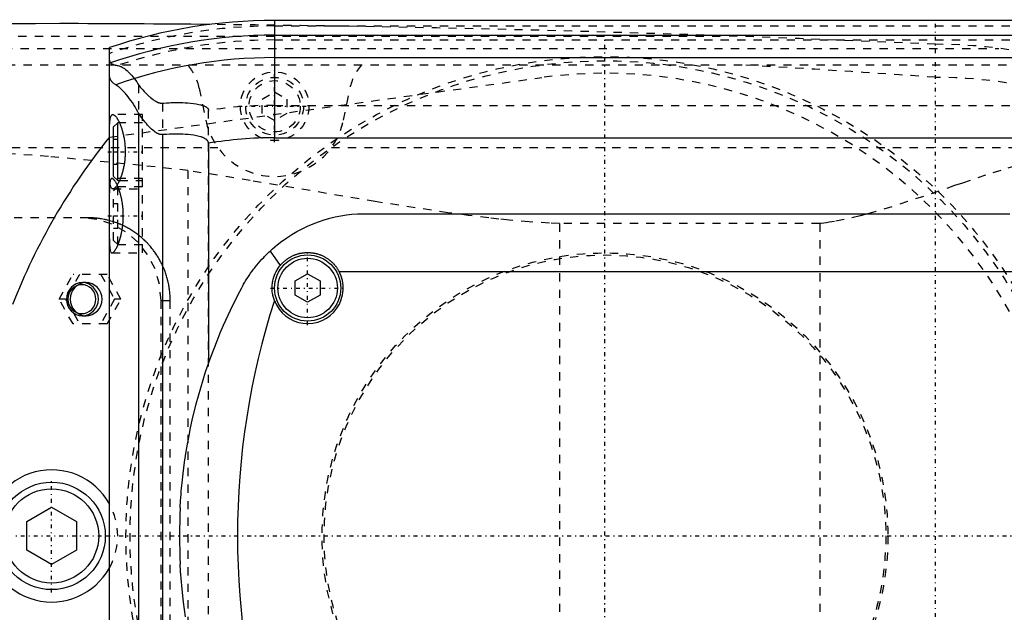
# Model space of a CAD drawing. Extents: x -602 to 174, y -90 to 90.
# Tile 9 of 14: x -371 to -252, y -9 to 62. Entities that reach past the tile are written whole.
import ezdxf

# ---------------------------------------------------------------- set-up
doc = ezdxf.new("R2010")
doc.units = 0
doc.linetypes.add('CENTER', pattern=[1.5, 0.45, -0.5, 0.05, -0.5])
doc.linetypes.add('DASHED', pattern=[2, 1, -1])
for name, color, linetype in [('AM_0', 7, 'CONTINUOUS'), ('AM_3', 7, 'DASHED'), ('AM_7', 7, 'CENTER')]:
    doc.layers.add(name, color=color, linetype=linetype)

msp = doc.modelspace()

# ---------------------------------------------------------------- linework, layer by layer
at = {"layer": 'AM_0', "color": 7, "linetype": 'CONTINUOUS'}
for p, q in [((50, 62.39), (-340, 62.39)), ((-340, 62.39), (-340, 48.19)), ((-340, 60.6), (50, 60.6)), ((-360, -59.1), (-360, 59.1)), ((-340, 57.89), (50, 57.89)), ((-356.48, 51.17), (-356.48, -51.17)), ((-359, 50), (-359.5, 49.5)), ((-359.5, 43.5), (-359.5, 49.5)), ((-358.79, 50), (-359, 50)), ((-359, 43), (-359, 50)), ((-360.01, 48.25), (-360, 48.25)), ((-353.58, 48.57), (-353.58, -48.57)), ((-340, 48.19), (50, 48.19)), ((-348, 47.52), (-348, 20.89)), ((-359.5, 43.5), (-359, 43)), ((-359, 43), (-358.79, 43)), ((-329, 39), (-251, 39)), ((-340.54, 34.48), (-339.33, 32.73)), ((-337.5, 30.87), (-336, 31.73)), ((-336, 31.73), (-334.5, 30.87)), ((-332.19, 32), (-247.81, 32)), ((-337.5, 29.13), (-337.5, 30.87)), ((-334.5, 30.87), (-334.5, 29.13)), ((-336, 28.27), (-337.5, 29.13)), ((-334.5, 29.13), (-336, 28.27)), ((-370, 1.73), (-367, 3.46)), ((-367, 3.46), (-364, 1.73)), ((-370, -1.73), (-370, 1.73)), ((-364, 1.73), (-364, -1.73)), ((-367, -3.46), (-370, -1.73)), ((-364, -1.73), (-367, -3.46))]:
    msp.add_line(p, q, dxfattribs=at)
for points in [[(-359.24, 54.6, 0), (-359.28, 54.63, 0), (-359.37, 54.68, 0), (-359.44, 54.73, 0), (-359.48, 54.76, 0), (-359.51, 54.79, 0), (-359.58, 54.85, 0), (-359.64, 54.91, 0), (-359.7, 54.97, 0), (-359.75, 55.03, 0), (-359.79, 55.1, 0), (-359.82, 55.13, 0), (-359.84, 55.16, 0), (-359.87, 55.23, 0), (-359.9, 55.3, 0), (-359.93, 55.37, 0), (-359.95, 55.44, 0), (-359.97, 55.51, 0), (-359.98, 55.55, 0), (-359.99, 55.58, 0), (-359.99, 55.66, 0), (-360, 55.74, 0), (-360, 55.78, 0)], [(-356.48, 51.17, 0), (-356.55, 51.33, 0), (-356.72, 51.62, 0), (-356.88, 51.91, 0), (-356.97, 52.04, 0), (-357.05, 52.18, 0), (-357.22, 52.44, 0), (-357.39, 52.68, 0), (-357.56, 52.91, 0), (-357.72, 53.13, 0), (-357.89, 53.34, 0), (-357.97, 53.44, 0), (-358.05, 53.53, 0), (-358.21, 53.71, 0), (-358.37, 53.87, 0), (-358.52, 54.02, 0), (-358.66, 54.16, 0), (-358.8, 54.28, 0), (-358.87, 54.34, 0), (-358.94, 54.39, 0), (-359.06, 54.49, 0), (-359.18, 54.57, 0), (-359.24, 54.6, 0)], [(-360, 48.5, 0), (-360, 48.62, 0), (-360, 48.87, 0), (-360, 49.1, 0), (-360, 49.22, 0), (-359.99, 49.33, 0), (-359.99, 49.53, 0), (-359.98, 49.73, 0), (-359.97, 49.91, 0), (-359.96, 50.08, 0), (-359.94, 50.25, 0), (-359.93, 50.32, 0), (-359.92, 50.4, 0), (-359.9, 50.53, 0), (-359.87, 50.65, 0), (-359.84, 50.75, 0), (-359.8, 50.83, 0), (-359.76, 50.9, 0), (-359.74, 50.93, 0), (-359.72, 50.95, 0), (-359.67, 50.98, 0), (-359.62, 51, 0), (-359.59, 51, 0)], [(-359.59, 51, 0), (-359.58, 51, 0), (-359.55, 51, 0), (-359.52, 50.99, 0), (-359.51, 50.98, 0), (-359.49, 50.98, 0), (-359.46, 50.96, 0), (-359.43, 50.94, 0), (-359.4, 50.92, 0), (-359.37, 50.9, 0), (-359.33, 50.87, 0), (-359.32, 50.85, 0), (-359.3, 50.83, 0), (-359.26, 50.8, 0), (-359.23, 50.75, 0), (-359.19, 50.71, 0), (-359.16, 50.66, 0), (-359.12, 50.61, 0), (-359.1, 50.58, 0), (-359.08, 50.55, 0), (-359.05, 50.49, 0), (-359.01, 50.43, 0), (-358.99, 50.4, 0), (-358.97, 50.37, 0), (-358.93, 50.3, 0), (-358.9, 50.23, 0), (-358.88, 50.19, 0), (-358.86, 50.15, 0), (-358.82, 50.08, 0), (-358.78, 50, 0), (-358.75, 49.91, 0), (-358.71, 49.83, 0), (-358.68, 49.74, 0), (-358.66, 49.7, 0), (-358.64, 49.66, 0), (-358.61, 49.57, 0), (-358.58, 49.47, 0), (-358.54, 49.38, 0), (-358.51, 49.27, 0), (-358.48, 49.17, 0), (-358.46, 49.12, 0), (-358.45, 49.07, 0), (-358.42, 48.96, 0), (-358.39, 48.84, 0), (-358.36, 48.73, 0), (-358.33, 48.61, 0), (-358.3, 48.49, 0), (-358.29, 48.43, 0), (-358.28, 48.37, 0), (-358.25, 48.25, 0), (-358.23, 48.13, 0), (-358.21, 48, 0), (-358.19, 47.87, 0), (-358.17, 47.74, 0), (-358.16, 47.68, 0), (-358.15, 47.61, 0), (-358.14, 47.48, 0), (-358.13, 47.35, 0), (-358.12, 47.22, 0), (-358.11, 47.09, 0), (-358.1, 46.96, 0), (-358.1, 46.89, 0), (-358.09, 46.83, 0), (-358.09, 46.69, 0), (-358.09, 46.56, 0), (-358.09, 46.5, 0), (-358.09, 46.44, 0), (-358.09, 46.31, 0), (-358.09, 46.17, 0), (-358.1, 46.11, 0), (-358.1, 46.04, 0), (-358.11, 45.91, 0), (-358.12, 45.78, 0), (-358.13, 45.65, 0), (-358.14, 45.52, 0), (-358.15, 45.39, 0), (-358.16, 45.32, 0), (-358.17, 45.26, 0), (-358.19, 45.13, 0), (-358.21, 45, 0), (-358.23, 44.87, 0), (-358.25, 44.75, 0), (-358.28, 44.63, 0), (-358.29, 44.57, 0), (-358.3, 44.51, 0), (-358.33, 44.39, 0), (-358.36, 44.27, 0), (-358.39, 44.16, 0), (-358.42, 44.04, 0), (-358.45, 43.93, 0), (-358.46, 43.88, 0), (-358.48, 43.83, 0), (-358.51, 43.73, 0), (-358.54, 43.62, 0), (-358.58, 43.53, 0), (-358.61, 43.43, 0), (-358.64, 43.34, 0), (-358.66, 43.3, 0), (-358.68, 43.26, 0), (-358.71, 43.17, 0), (-358.75, 43.09, 0), (-358.78, 43, 0), (-358.82, 42.92, 0), (-358.86, 42.85, 0), (-358.88, 42.81, 0), (-358.9, 42.77, 0), (-358.93, 42.7, 0), (-358.97, 42.63, 0), (-358.99, 42.6, 0), (-359.01, 42.57, 0), (-359.05, 42.51, 0), (-359.08, 42.45, 0), (-359.1, 42.42, 0), (-359.12, 42.39, 0), (-359.16, 42.34, 0), (-359.19, 42.29, 0), (-359.23, 42.25, 0), (-359.26, 42.2, 0), (-359.3, 42.17, 0), (-359.32, 42.15, 0), (-359.33, 42.13, 0), (-359.37, 42.1, 0), (-359.4, 42.08, 0), (-359.43, 42.06, 0), (-359.46, 42.04, 0), (-359.49, 42.02, 0), (-359.51, 42.02, 0), (-359.52, 42.01, 0), (-359.55, 42, 0), (-359.58, 42, 0), (-359.59, 42, 0)], [(-353.58, 48.57, 0), (-353.6, 48.57, 0), (-353.63, 48.57, 0), (-353.67, 48.57, 0), (-353.68, 48.57, 0), (-353.7, 48.57, 0), (-353.73, 48.57, 0), (-353.76, 48.57, 0), (-353.8, 48.58, 0), (-353.83, 48.58, 0), (-353.86, 48.59, 0), (-353.88, 48.59, 0), (-353.9, 48.6, 0), (-353.93, 48.61, 0), (-353.96, 48.62, 0), (-353.99, 48.63, 0), (-354.02, 48.64, 0), (-354.06, 48.65, 0), (-354.07, 48.66, 0), (-354.09, 48.66, 0), (-354.12, 48.68, 0), (-354.15, 48.69, 0), (-354.16, 48.7, 0), (-354.18, 48.71, 0), (-354.21, 48.72, 0), (-354.24, 48.74, 0), (-354.25, 48.74, 0), (-354.27, 48.75, 0), (-354.3, 48.77, 0), (-354.32, 48.79, 0), (-354.35, 48.8, 0), (-354.38, 48.82, 0), (-354.41, 48.84, 0), (-354.42, 48.85, 0), (-354.44, 48.86, 0), (-354.47, 48.88, 0), (-354.49, 48.9, 0), (-354.59, 48.97, 0), (-354.74, 49.1, 0), (-354.9, 49.23, 0), (-355.05, 49.38, 0), (-355.13, 49.46, 0), (-355.21, 49.54, 0), (-355.37, 49.71, 0), (-355.53, 49.9, 0), (-355.69, 50.09, 0), (-355.84, 50.28, 0), (-356, 50.48, 0), (-356.07, 50.58, 0), (-356.14, 50.68, 0), (-356.28, 50.88, 0), (-356.41, 51.07, 0), (-356.48, 51.17, 0)], [(-348, 47.52, 0), (-348, 47.53, 0), (-348, 47.54, 0), (-348, 47.55, 0), (-348, 47.55, 0), (-348, 47.56, 0), (-348, 47.57, 0), (-348, 47.57, 0), (-348, 47.58, 0), (-348.01, 47.59, 0), (-348.01, 47.6, 0), (-348.01, 47.61, 0), (-348.01, 47.61, 0), (-348.01, 47.62, 0), (-348.01, 47.63, 0), (-348.02, 47.64, 0), (-348.02, 47.65, 0), (-348.02, 47.66, 0), (-348.02, 47.66, 0), (-348.02, 47.67, 0), (-348.03, 47.67, 0), (-348.03, 47.68, 0), (-348.03, 47.69, 0), (-348.03, 47.69, 0), (-348.04, 47.7, 0), (-348.04, 47.71, 0), (-348.04, 47.71, 0), (-348.04, 47.72, 0), (-348.05, 47.73, 0), (-348.05, 47.73, 0), (-348.06, 47.74, 0), (-348.06, 47.75, 0), (-348.07, 47.76, 0), (-348.07, 47.76, 0), (-348.07, 47.77, 0), (-348.07, 47.78, 0), (-348.08, 47.78, 0), (-348.08, 47.79, 0), (-348.09, 47.8, 0), (-348.09, 47.81, 0), (-348.1, 47.81, 0), (-348.1, 47.81, 0), (-348.11, 47.82, 0), (-348.11, 47.83, 0), (-348.12, 47.83, 0), (-348.12, 47.84, 0), (-348.13, 47.85, 0), (-348.13, 47.85, 0), (-348.13, 47.86, 0), (-348.14, 47.86, 0), (-348.15, 47.87, 0), (-348.17, 47.89, 0), (-348.21, 47.93, 0), (-348.23, 47.95, 0), (-348.25, 47.97, 0), (-348.3, 48, 0), (-348.34, 48.03, 0), (-348.39, 48.06, 0), (-348.44, 48.09, 0), (-348.49, 48.11, 0), (-348.51, 48.13, 0), (-348.54, 48.14, 0), (-348.59, 48.16, 0), (-348.64, 48.19, 0), (-348.67, 48.2, 0), (-348.69, 48.21, 0), (-348.75, 48.23, 0), (-348.8, 48.25, 0), (-348.82, 48.26, 0), (-348.85, 48.27, 0), (-348.9, 48.28, 0), (-348.95, 48.3, 0), (-349.13, 48.35, 0), (-349.46, 48.43, 0), (-349.8, 48.49, 0), (-350.14, 48.54, 0), (-350.46, 48.57, 0), (-350.62, 48.58, 0), (-350.78, 48.6, 0), (-351.1, 48.62, 0), (-351.42, 48.63, 0), (-351.74, 48.63, 0), (-352.07, 48.63, 0), (-352.4, 48.63, 0), (-352.57, 48.62, 0), (-352.74, 48.62, 0), (-353.07, 48.6, 0), (-353.41, 48.58, 0), (-353.58, 48.57, 0)], [(-359.59, 42, 0), (-359.62, 42, 0), (-359.67, 42.02, 0), (-359.72, 42.05, 0), (-359.74, 42.07, 0), (-359.76, 42.1, 0), (-359.8, 42.17, 0), (-359.84, 42.25, 0), (-359.87, 42.35, 0), (-359.9, 42.47, 0), (-359.92, 42.6, 0), (-359.93, 42.68, 0), (-359.94, 42.75, 0), (-359.96, 42.92, 0), (-359.97, 43.09, 0), (-359.98, 43.27, 0), (-359.99, 43.47, 0), (-359.99, 43.67, 0), (-360, 43.78, 0), (-360, 43.9, 0), (-360, 44.13, 0), (-360, 44.38, 0), (-360, 44.5, 0)], [(-340.54, 34.48, 0), (-340.25, 34.74, 0), (-339.69, 35.22, 0), (-339.11, 35.66, 0), (-338.82, 35.88, 0), (-338.52, 36.08, 0), (-337.91, 36.48, 0), (-337.29, 36.84, 0), (-336.65, 37.18, 0), (-336, 37.49, 0), (-335.35, 37.77, 0), (-335.01, 37.9, 0), (-334.68, 38.02, 0), (-334.01, 38.25, 0), (-333.33, 38.44, 0), (-332.66, 38.6, 0), (-331.98, 38.74, 0), (-331.31, 38.84, 0), (-330.97, 38.89, 0), (-330.64, 38.92, 0), (-329.97, 38.97, 0), (-329.32, 39, 0), (-329, 39, 0)], [(-343.98, 30.04, 0), (-343.9, 30.18, 0), (-343.75, 30.46, 0), (-343.59, 30.73, 0), (-343.51, 30.86, 0), (-343.43, 31, 0), (-343.26, 31.26, 0), (-343.08, 31.52, 0), (-342.91, 31.78, 0), (-342.72, 32.03, 0), (-342.54, 32.29, 0), (-342.44, 32.41, 0), (-342.34, 32.53, 0), (-342.15, 32.78, 0), (-341.95, 33.02, 0), (-341.74, 33.25, 0), (-341.53, 33.49, 0), (-341.32, 33.71, 0), (-341.21, 33.83, 0), (-341.1, 33.94, 0), (-340.88, 34.16, 0), (-340.65, 34.38, 0), (-340.54, 34.48, 0)], [(-339.33, 32.73, 0), (-339.3, 32.75, 0), (-339.25, 32.81, 0), (-339.2, 32.87, 0), (-339.17, 32.9, 0), (-339.15, 32.93, 0), (-339.1, 32.98, 0), (-339.04, 33.04, 0), (-338.99, 33.09, 0), (-338.93, 33.14, 0), (-338.88, 33.2, 0), (-338.85, 33.22, 0), (-338.82, 33.25, 0), (-338.76, 33.3, 0), (-338.7, 33.35, 0), (-338.64, 33.39, 0), (-338.58, 33.44, 0), (-338.51, 33.49, 0), (-338.48, 33.51, 0), (-338.45, 33.53, 0), (-338.39, 33.58, 0), (-338.32, 33.62, 0), (-338.29, 33.64, 0), (-338.25, 33.66, 0), (-338.18, 33.7, 0), (-338.12, 33.74, 0), (-338.08, 33.76, 0), (-338.05, 33.78, 0), (-337.97, 33.82, 0), (-337.9, 33.86, 0), (-337.83, 33.89, 0), (-337.76, 33.92, 0), (-337.69, 33.96, 0), (-337.65, 33.97, 0), (-337.61, 33.99, 0), (-337.54, 34.02, 0), (-337.46, 34.04, 0), (-337.39, 34.07, 0), (-337.31, 34.1, 0), (-337.24, 34.12, 0), (-337.2, 34.13, 0), (-337.16, 34.14, 0), (-337.08, 34.16, 0), (-337, 34.18, 0), (-336.93, 34.2, 0), (-336.85, 34.22, 0), (-336.77, 34.23, 0), (-336.73, 34.24, 0), (-336.69, 34.24, 0), (-336.62, 34.26, 0), (-336.54, 34.27, 0), (-336.46, 34.28, 0), (-336.38, 34.28, 0), (-336.31, 34.29, 0), (-336.27, 34.29, 0), (-336.23, 34.29, 0), (-336.15, 34.3, 0), (-336.08, 34.3, 0), (-336, 34.3, 0), (-335.92, 34.3, 0), (-335.85, 34.3, 0), (-335.81, 34.3, 0), (-335.77, 34.29, 0), (-335.69, 34.29, 0), (-335.62, 34.28, 0), (-335.58, 34.28, 0), (-335.54, 34.28, 0), (-335.46, 34.27, 0), (-335.38, 34.26, 0), (-335.34, 34.25, 0), (-335.3, 34.24, 0), (-335.23, 34.23, 0), (-335.15, 34.21, 0), (-335.07, 34.2, 0), (-334.99, 34.18, 0), (-334.92, 34.16, 0), (-334.88, 34.15, 0), (-334.84, 34.14, 0), (-334.76, 34.12, 0), (-334.69, 34.09, 0), (-334.61, 34.07, 0), (-334.54, 34.04, 0), (-334.46, 34.02, 0), (-334.42, 34, 0), (-334.39, 33.99, 0), (-334.31, 33.96, 0), (-334.24, 33.92, 0), (-334.17, 33.89, 0), (-334.1, 33.86, 0), (-334.02, 33.82, 0), (-333.99, 33.8, 0), (-333.95, 33.78, 0), (-333.88, 33.74, 0), (-333.82, 33.7, 0), (-333.75, 33.66, 0), (-333.68, 33.62, 0), (-333.61, 33.58, 0), (-333.58, 33.56, 0), (-333.55, 33.53, 0), (-333.48, 33.49, 0), (-333.42, 33.44, 0), (-333.36, 33.39, 0), (-333.3, 33.34, 0), (-333.24, 33.3, 0), (-333.21, 33.27, 0), (-333.18, 33.25, 0), (-333.12, 33.19, 0), (-333.06, 33.14, 0), (-333.04, 33.12, 0), (-333.01, 33.09, 0), (-332.96, 33.04, 0), (-332.9, 32.98, 0), (-332.88, 32.96, 0), (-332.85, 32.93, 0), (-332.8, 32.87, 0), (-332.75, 32.81, 0), (-332.7, 32.75, 0), (-332.65, 32.69, 0), (-332.6, 32.63, 0), (-332.58, 32.6, 0), (-332.55, 32.57, 0), (-332.51, 32.51, 0), (-332.46, 32.44, 0), (-332.42, 32.38, 0), (-332.37, 32.31, 0), (-332.33, 32.24, 0), (-332.31, 32.21, 0), (-332.29, 32.17, 0), (-332.25, 32.11, 0), (-332.21, 32.04, 0), (-332.19, 32, 0)], [(-340.03, 28.49, 0), (-340.07, 28.61, 0), (-340.14, 28.85, 0), (-340.2, 29.09, 0), (-340.23, 29.21, 0), (-340.25, 29.34, 0), (-340.28, 29.58, 0), (-340.3, 29.83, 0), (-340.3, 30.08, 0), (-340.29, 30.33, 0), (-340.26, 30.58, 0), (-340.24, 30.7, 0), (-340.22, 30.82, 0), (-340.17, 31.07, 0), (-340.1, 31.31, 0), (-340.01, 31.54, 0), (-339.92, 31.77, 0), (-339.81, 32, 0), (-339.75, 32.11, 0), (-339.69, 32.21, 0), (-339.55, 32.42, 0), (-339.4, 32.63, 0), (-339.33, 32.73, 0)], [(-351.44, 3.41, 0), (-351.44, 3.41, 0), (-351.44, 3.41, 0), (-351.44, 3.41, 0), (-351.44, 3.41, 0), (-351.44, 3.41, 0), (-351.44, 3.41, 0), (-351.44, 3.41, 0), (-351.44, 3.41, 0), (-351.44, 3.41, 0), (-351.44, 3.42, 0), (-351.44, 3.42, 0), (-351.44, 3.42, 0), (-351.44, 3.42, 0), (-351.44, 3.42, 0), (-351.44, 3.42, 0), (-351.44, 3.42, 0), (-351.44, 3.42, 0), (-351.44, 3.42, 0), (-351.44, 3.42, 0), (-351.44, 3.42, 0), (-351.44, 3.42, 0), (-351.44, 3.42, 0), (-351.44, 3.42, 0), (-351.44, 3.42, 0), (-351.44, 3.42, 0), (-351.44, 3.42, 0), (-351.44, 3.42, 0), (-351.44, 3.42, 0), (-351.44, 3.42, 0), (-351.44, 3.42, 0), (-351.44, 3.42, 0), (-351.44, 3.42, 0), (-351.44, 3.42, 0), (-351.44, 3.42, 0), (-351.44, 3.43, 0), (-351.44, 3.43, 0), (-351.44, 3.43, 0), (-351.44, 3.43, 0), (-351.44, 3.44, 0), (-351.44, 3.45, 0), (-351.44, 3.45, 0), (-351.44, 3.46, 0), (-351.44, 3.46, 0), (-351.44, 3.47, 0), (-351.44, 3.48, 0), (-351.44, 3.49, 0), (-351.44, 3.5, 0), (-351.44, 3.5, 0), (-351.44, 3.51, 0), (-351.44, 3.52, 0), (-351.44, 3.53, 0), (-351.44, 3.53, 0), (-351.43, 3.54, 0), (-351.43, 3.55, 0), (-351.43, 3.56, 0), (-351.43, 3.56, 0), (-351.43, 3.57, 0), (-351.43, 3.58, 0), (-351.43, 3.59, 0), (-351.43, 3.63, 0), (-351.43, 3.7, 0), (-351.42, 3.77, 0), (-351.42, 3.85, 0), (-351.41, 3.94, 0), (-351.41, 3.98, 0), (-351.41, 4.03, 0), (-351.4, 4.12, 0), (-351.39, 4.23, 0), (-351.36, 4.63, 0), (-351.33, 5.03, 0), (-351.3, 5.47, 0), (-351.21, 6.44, 0), (-351.08, 7.57, 0), (-350.9, 8.91, 0), (-350.67, 10.45, 0), (-350.36, 12.16, 0), (-350.17, 13.07, 0), (-349.97, 14.02, 0), (-349.49, 15.98, 0), (-348.95, 17.92, 0), (-348.35, 19.84, 0), (-347.69, 21.74, 0), (-346.97, 23.63, 0), (-346.59, 24.56, 0), (-346.19, 25.49, 0), (-345.35, 27.33, 0), (-344.45, 29.15, 0), (-343.98, 30.04, 0)], [(-350.77, -9.81, 0), (-351.03, -8.01, 0), (-351.21, -6.45, 0), (-351.32, -5.17, 0), (-351.36, -4.67, 0), (-351.37, -4.59, 0), (-351.38, -4.45, 0), (-351.39, -4.32, 0), (-351.39, -4.26, 0), (-351.39, -4.2, 0), (-351.4, -4.09, 0), (-351.41, -3.99, 0), (-351.41, -3.9, 0), (-351.42, -3.82, 0), (-351.42, -3.75, 0), (-351.42, -3.72, 0), (-351.43, -3.68, 0), (-351.43, -3.63, 0), (-351.43, -3.58, 0), (-351.43, -3.55, 0), (-351.43, -3.54, 0), (-351.43, -3.54, 0), (-351.44, -3.53, 0), (-351.44, -3.53, 0), (-351.44, -3.52, 0), (-351.44, -3.52, 0), (-351.44, -3.51, 0), (-351.44, -3.51, 0), (-351.44, -3.5, 0), (-351.44, -3.5, 0), (-351.44, -3.49, 0), (-351.44, -3.49, 0), (-351.44, -3.48, 0), (-351.44, -3.48, 0), (-351.44, -3.47, 0), (-351.44, -3.47, 0), (-351.44, -3.47, 0), (-351.44, -3.47, 0), (-351.44, -3.46, 0), (-351.44, -3.46, 0), (-351.44, -3.45, 0), (-351.44, -3.45, 0), (-351.44, -3.45, 0), (-351.44, -3.45, 0), (-351.44, -3.44, 0), (-351.44, -3.44, 0), (-351.44, -3.44, 0), (-351.44, -3.44, 0), (-351.44, -3.43, 0), (-351.44, -3.43, 0), (-351.44, -3.43, 0), (-351.44, -3.43, 0), (-351.44, -3.42, 0), (-351.44, -3.42, 0), (-351.44, -3.42, 0), (-351.44, -3.42, 0), (-351.44, -3.42, 0), (-351.44, -3.42, 0), (-351.44, -3.42, 0), (-351.44, -3.42, 0), (-351.44, -3.41, 0), (-351.44, -3.41, 0), (-351.44, -3.41, 0)]]:
    msp.add_polyline3d(points, dxfattribs=at)
for centre, radius in [((-336, 30), 4), ((-336, 30), 3.6), ((-367, 0), 6.5), ((-367, 0), 5.7)]:
    msp.add_circle(centre, radius, dxfattribs=at)
for centre, radius, start, end in [((-352.42, -1937.95), 2000, 90.38915, 95.81789), ((-371.93, -2437.99), 2500, 89.44825, 89.86403), ((-340, 0), 62.39, 90, 108.6977), ((-340, 0), 60.6, 90, 109.2721), ((-340, 0), 57.89, 90, 109.4116), ((-300, 0), 77, 141.1986, 158.6763), ((-340, 0), 48.19, 90, 99.5555), ((-336, 30), 4.3, 200.5076, 27.7177), ((-251.5, 0), 93, 162.1586, 197.8414), ((-367, 0), 8, 28.955, 331.045), ((-251.5, 0), 100, 178.0435, 181.9565)]:
    msp.add_arc(centre, radius, start, end, dxfattribs=at)
at = {"layer": 'AM_3', "color": 6, "linetype": 'DASHED'}
for p, q in [((-340, 61.72), (50, 61.72)), ((-431.04, 60.5), (-285.14, 60.5)), ((-340, 60.02), (50, 60.02)), ((-462.76, 59), (-252.3, 59)), ((-494.4, 57), (-242.93, 57)), ((-360, 48.25), (-307.66, 55.47)), ((-356.48, 54.6), (-356.48, -54.6)), ((-349.12, 54.2), (-348.33, 50.31)), ((-341.5, 52.87), (-340, 53.73)), ((-340, 53.73), (-338.5, 52.87)), ((-331.67, 50.31), (-330.88, 54.2)), ((-341.5, 51.13), (-341.5, 52.87)), ((-338.5, 52.87), (-338.5, 51.13)), ((-353.58, 52.38), (-353.58, -52.38)), ((-348, -51.49), (-348, 51.49)), ((-340, 52.11), (50, 52.11)), ((-356, 51), (-359.59, 51)), ((-356, 34.25), (-356, 51)), ((-340, 50.27), (-341.5, 51.13)), ((-338.5, 51.13), (-340, 50.27)), ((-356, 50), (-358.79, 50)), ((-359.5, 48), (-359, 48)), ((-383.81, 47), (-346.87, 47)), ((-359.5, 46.5), (-359, 46.5)), ((-333.13, 47), (-240.66, 47)), ((-359.5, 45), (-359, 45)), ((-350.5, 44.22), (-350.5, -44.22)), ((-356, 43.25), (-359.69, 43.25)), ((-358.79, 43), (-356, 43)), ((-359.59, 42), (-356, 42)), ((-359, 42.25), (-359.5, 41.75)), ((-359.5, 35.75), (-359.5, 41.75)), ((-356, 42.25), (-359, 42.25)), ((-359, 35.25), (-359, 42.25)), ((-359.5, 40.25), (-359, 40.25)), ((-362.55, 38.5), (-433, 38.5)), ((-359.5, 38.75), (-359, 38.75)), ((-359.5, 37.25), (-359, 37.25)), ((-305.5, 37.8), (-305.5, -37.8)), ((-274, 37.8), (-305.5, 37.8)), ((-274, 37.8), (-274, -37.8)), ((-359.5, 35.75), (-359, 35.25)), ((-359, 35.25), (-356, 35.25)), ((-359.69, 34.25), (-356, 34.25)), ((-366.08, 28.65), (-364.41, 31.65)), ((-363.63, 31.65), (-365.3, 28.65)), ((-360.29, 31.65), (-364.41, 31.65)), ((-361.06, 31.65), (-359.39, 28.65)), ((-358.61, 28.65), (-360.29, 31.65)), ((-362.82, 30.65), (-363.27, 30.65)), ((-364.41, 25.65), (-366.08, 28.65)), ((-365.3, 28.65), (-366.08, 28.65)), ((-365.3, 28.65), (-363.63, 25.65)), ((-359.39, 28.65), (-361.06, 25.65)), ((-360.29, 25.65), (-358.61, 28.65)), ((-358.61, 28.65), (-359.39, 28.65)), ((-353.75, 28.5), (-352.64, 28.5)), ((-353.75, -28.5), (-353.75, 28.5)), ((-352.64, -28.5), (-352.64, 28.5)), ((-363.27, 26.65), (-362.82, 26.65)), ((-360.29, 25.65), (-364.41, 25.65))]:
    msp.add_line(p, q, dxfattribs=at)
msp.add_lwpolyline([(-353.75, 28.5), (-353.93, 30.45), (-354.48, 32.33), (-355.38, 34.06), (-356.58, 35.57), (-358.04, 36.81), (-359.71, 37.74), (-361.52, 38.31), (-363.41, 38.5)], dxfattribs=at)
for points in [[(-363.27, 30.65), (-363.65, 30.61), (-364.01, 30.5), (-364.35, 30.31), (-364.64, 30.06), (-364.88, 29.76), (-365.06, 29.42), (-365.17, 29.04), (-365.21, 28.65), (-365.17, 28.26), (-365.06, 27.88), (-364.88, 27.54), (-364.64, 27.24), (-364.35, 26.99), (-364.01, 26.8), (-363.65, 26.69), (-363.27, 26.65), (-362.9, 26.69), (-362.53, 26.8), (-362.2, 26.99), (-361.91, 27.24), (-361.67, 27.54), (-361.49, 27.88), (-361.38, 28.26), (-361.34, 28.65), (-361.38, 29.04), (-361.49, 29.42), (-361.67, 29.76), (-361.91, 30.06), (-362.2, 30.31), (-362.53, 30.5), (-362.9, 30.61)], [(-363.34, 26.9), (-363.01, 26.93), (-362.69, 27.03), (-362.4, 27.19), (-362.14, 27.41), (-361.93, 27.68), (-361.78, 27.98), (-361.68, 28.31), (-361.65, 28.65), (-361.68, 28.99), (-361.78, 29.32), (-361.93, 29.62), (-362.14, 29.89), (-362.4, 30.11), (-362.69, 30.27), (-363.01, 30.37), (-363.34, 30.4), (-363.67, 30.37), (-363.99, 30.27), (-364.28, 30.11), (-364.53, 29.89), (-364.74, 29.62), (-364.9, 29.32), (-365, 28.99), (-365.03, 28.65), (-365, 28.31), (-364.9, 27.98), (-364.74, 27.68), (-364.53, 27.41), (-364.28, 27.19), (-363.99, 27.03), (-363.67, 26.93)], [(-362.82, 30.65), (-363.2, 30.61), (-363.56, 30.5), (-363.89, 30.31), (-364.19, 30.06), (-364.43, 29.76), (-364.61, 29.42), (-364.72, 29.04), (-364.75, 28.65), (-364.72, 28.26), (-364.61, 27.88), (-364.43, 27.54), (-364.19, 27.24), (-363.89, 26.99), (-363.56, 26.8), (-363.2, 26.69), (-362.82, 26.65), (-362.44, 26.69), (-362.08, 26.8), (-361.75, 26.99), (-361.45, 27.24), (-361.21, 27.54), (-361.04, 27.88), (-360.93, 28.26), (-360.89, 28.65), (-360.93, 29.04), (-361.04, 29.42), (-361.21, 29.76), (-361.45, 30.06), (-361.75, 30.31), (-362.08, 30.5), (-362.44, 30.61)]]:
    msp.add_lwpolyline(points, close=True, dxfattribs=at)
for points in [[(-360, 57.58, 0), (-360, 57.55, 0), (-359.99, 57.5, 0), (-359.98, 57.45, 0), (-359.97, 57.43, 0), (-359.96, 57.4, 0), (-359.94, 57.36, 0), (-359.91, 57.31, 0), (-359.88, 57.27, 0), (-359.83, 57.23, 0), (-359.79, 57.19, 0), (-359.76, 57.17, 0), (-359.73, 57.15, 0), (-359.67, 57.12, 0), (-359.6, 57.09, 0), (-359.53, 57.06, 0), (-359.45, 57.03, 0), (-359.36, 57, 0), (-359.32, 56.99, 0), (-359.27, 56.98, 0), (-359.17, 56.96, 0), (-359.06, 56.94, 0), (-359.01, 56.93, 0)], [(-359.01, 56.93, 0), (-358.95, 56.92, 0), (-358.84, 56.89, 0), (-358.72, 56.85, 0), (-358.66, 56.82, 0), (-358.59, 56.8, 0), (-358.46, 56.73, 0), (-358.33, 56.65, 0), (-358.19, 56.55, 0), (-358.05, 56.45, 0), (-357.91, 56.33, 0), (-357.83, 56.27, 0), (-357.76, 56.2, 0), (-357.61, 56.06, 0), (-357.46, 55.9, 0), (-357.3, 55.73, 0), (-357.15, 55.55, 0), (-357, 55.36, 0), (-356.92, 55.26, 0), (-356.85, 55.16, 0), (-356.7, 54.94, 0), (-356.55, 54.72, 0), (-356.48, 54.6, 0)], [(-356.48, 54.6, 0), (-356.4, 54.51, 0), (-356.26, 54.32, 0), (-356.11, 54.14, 0), (-356.03, 54.06, 0), (-355.95, 53.97, 0), (-355.8, 53.8, 0), (-355.64, 53.63, 0), (-355.49, 53.48, 0), (-355.33, 53.33, 0), (-355.18, 53.18, 0), (-355.1, 53.12, 0), (-355.02, 53.05, 0), (-354.87, 52.93, 0), (-354.72, 52.81, 0), (-354.57, 52.7, 0), (-354.47, 52.64, 0), (-354.44, 52.63, 0), (-354.42, 52.61, 0), (-354.4, 52.6, 0), (-354.39, 52.6, 0), (-354.36, 52.58, 0), (-354.33, 52.57, 0), (-354.3, 52.55, 0), (-354.28, 52.54, 0), (-354.25, 52.52, 0), (-354.23, 52.52, 0), (-354.22, 52.51, 0), (-354.19, 52.5, 0), (-354.16, 52.48, 0), (-354.14, 52.48, 0), (-354.13, 52.47, 0), (-354.1, 52.46, 0), (-354.07, 52.45, 0), (-354.05, 52.44, 0), (-354.04, 52.44, 0), (-354.01, 52.43, 0), (-353.98, 52.42, 0), (-353.95, 52.41, 0), (-353.92, 52.4, 0), (-353.88, 52.4, 0), (-353.87, 52.39, 0), (-353.85, 52.39, 0), (-353.82, 52.39, 0), (-353.79, 52.38, 0), (-353.76, 52.38, 0), (-353.73, 52.38, 0), (-353.69, 52.38, 0), (-353.68, 52.38, 0), (-353.66, 52.38, 0), (-353.63, 52.38, 0), (-353.6, 52.38, 0), (-353.58, 52.38, 0)], [(-353.58, 52.38, 0), (-353.41, 52.39, 0), (-353.08, 52.41, 0), (-352.75, 52.43, 0), (-352.58, 52.44, 0), (-352.42, 52.44, 0), (-352.09, 52.45, 0), (-351.77, 52.45, 0), (-351.44, 52.45, 0), (-351.12, 52.45, 0), (-350.81, 52.43, 0), (-350.65, 52.42, 0), (-350.49, 52.41, 0), (-350.18, 52.39, 0), (-349.84, 52.35, 0), (-349.51, 52.3, 0), (-349.17, 52.23, 0), (-348.99, 52.19, 0), (-348.93, 52.17, 0), (-348.88, 52.16, 0), (-348.86, 52.15, 0), (-348.83, 52.15, 0), (-348.78, 52.13, 0), (-348.73, 52.11, 0), (-348.71, 52.1, 0), (-348.68, 52.1, 0), (-348.63, 52.08, 0), (-348.58, 52.06, 0), (-348.55, 52.05, 0), (-348.53, 52.04, 0), (-348.48, 52.01, 0), (-348.42, 51.99, 0), (-348.37, 51.96, 0), (-348.33, 51.93, 0), (-348.28, 51.91, 0), (-348.26, 51.89, 0), (-348.24, 51.87, 0), (-348.19, 51.84, 0), (-348.17, 51.82, 0), (-348.16, 51.82, 0), (-348.16, 51.81, 0), (-348.15, 51.81, 0), (-348.15, 51.8, 0), (-348.14, 51.8, 0), (-348.14, 51.79, 0), (-348.13, 51.78, 0), (-348.12, 51.78, 0), (-348.12, 51.77, 0), (-348.11, 51.77, 0), (-348.11, 51.76, 0), (-348.1, 51.76, 0), (-348.1, 51.75, 0), (-348.09, 51.74, 0), (-348.09, 51.73, 0), (-348.08, 51.73, 0), (-348.08, 51.72, 0), (-348.08, 51.72, 0), (-348.07, 51.71, 0), (-348.07, 51.7, 0), (-348.06, 51.7, 0), (-348.06, 51.69, 0), (-348.05, 51.68, 0), (-348.05, 51.68, 0), (-348.05, 51.67, 0), (-348.04, 51.67, 0), (-348.04, 51.66, 0), (-348.04, 51.65, 0), (-348.04, 51.65, 0), (-348.03, 51.64, 0), (-348.03, 51.63, 0), (-348.03, 51.63, 0), (-348.02, 51.62, 0), (-348.02, 51.61, 0), (-348.02, 51.6, 0), (-348.02, 51.6, 0), (-348.01, 51.59, 0), (-348.01, 51.58, 0), (-348.01, 51.57, 0), (-348.01, 51.57, 0), (-348.01, 51.56, 0), (-348.01, 51.55, 0), (-348, 51.54, 0), (-348, 51.53, 0), (-348, 51.53, 0), (-348, 51.52, 0), (-348, 51.52, 0), (-348, 51.51, 0), (-348, 51.5, 0), (-348, 51.49, 0)], [(-350.5, 44.22, 0), (-356.16, 44.84, 0), (-367.37, 45.92, 0), (-378.39, 46.72, 0), (-383.81, 47, 0)], [(-305.5, 37.8, 0), (-306.72, 37.86, 0), (-309.16, 38.02, 0), (-311.61, 38.23, 0), (-312.84, 38.35, 0), (-314.08, 38.49, 0), (-316.55, 38.79, 0), (-319.04, 39.12, 0), (-327.81, 40.46, 0), (-342.95, 43.01, 0), (-350.5, 44.22, 0)], [(-250.25, 44.8, 0), (-252.08, 44.24, 0), (-253.92, 43.64, 0), (-255.79, 43.02, 0), (-256.73, 42.71, 0), (-257.67, 42.39, 0), (-259.56, 41.74, 0), (-261.45, 41.09, 0), (-263.36, 40.46, 0), (-265.27, 39.84, 0), (-267.2, 39.26, 0), (-268.16, 38.99, 0), (-269.12, 38.73, 0), (-271.06, 38.28, 0), (-272.2, 38.06, 0), (-272.53, 38.01, 0), (-272.85, 37.96, 0), (-273.02, 37.93, 0), (-273.18, 37.91, 0), (-273.51, 37.86, 0), (-273.84, 37.82, 0), (-274, 37.8, 0)], [(-359.69, 43.25, 0), (-359.7, 43.25, 0), (-359.74, 43.24, 0), (-359.78, 43.22, 0), (-359.79, 43.2, 0), (-359.81, 43.18, 0), (-359.84, 43.14, 0), (-359.87, 43.08, 0), (-359.89, 43.02, 0), (-359.91, 42.94, 0), (-359.93, 42.85, 0), (-359.94, 42.8, 0), (-359.95, 42.75, 0), (-359.96, 42.64, 0), (-359.97, 42.51, 0), (-359.98, 42.39, 0), (-359.99, 42.25, 0), (-359.99, 42.1, 0), (-360, 42.03, 0), (-360, 41.95, 0), (-360, 41.79, 0), (-360, 41.63, 0), (-360, 41.54, 0)], [(-359.06, 42.48, 0), (-359.08, 42.52, 0), (-359.12, 42.6, 0), (-359.16, 42.67, 0), (-359.18, 42.71, 0), (-359.2, 42.75, 0), (-359.24, 42.81, 0), (-359.28, 42.87, 0), (-359.31, 42.93, 0), (-359.35, 42.98, 0), (-359.39, 43.03, 0), (-359.41, 43.06, 0), (-359.42, 43.08, 0), (-359.46, 43.12, 0), (-359.49, 43.15, 0), (-359.53, 43.18, 0), (-359.56, 43.2, 0), (-359.59, 43.22, 0), (-359.6, 43.23, 0), (-359.62, 43.24, 0), (-359.65, 43.24, 0), (-359.67, 43.25, 0), (-359.69, 43.25, 0)], [(-358.96, 42.25, 0), (-358.98, 42.29, 0), (-359.01, 42.37, 0), (-359.05, 42.44, 0), (-359.06, 42.48, 0)], [(-358.86, 42, 0), (-358.88, 42.04, 0), (-358.91, 42.13, 0), (-358.95, 42.21, 0), (-358.96, 42.25, 0)], [(-358.96, 35.25, 0), (-358.95, 35.27, 0), (-358.94, 35.32, 0), (-358.92, 35.36, 0), (-358.91, 35.38, 0), (-358.9, 35.41, 0), (-358.88, 35.45, 0), (-358.86, 35.5, 0), (-358.85, 35.54, 0), (-358.83, 35.59, 0), (-358.81, 35.64, 0), (-358.81, 35.67, 0), (-358.8, 35.69, 0), (-358.78, 35.74, 0), (-358.76, 35.79, 0), (-358.75, 35.84, 0), (-358.73, 35.9, 0), (-358.71, 35.95, 0), (-358.71, 35.98, 0), (-358.7, 36.01, 0), (-358.68, 36.06, 0), (-358.67, 36.12, 0), (-358.66, 36.15, 0), (-358.65, 36.18, 0), (-358.63, 36.23, 0), (-358.62, 36.29, 0), (-358.61, 36.32, 0), (-358.6, 36.35, 0), (-358.59, 36.41, 0), (-358.57, 36.48, 0), (-358.56, 36.54, 0), (-358.55, 36.6, 0), (-358.53, 36.66, 0), (-358.53, 36.7, 0), (-358.52, 36.73, 0), (-358.51, 36.79, 0), (-358.49, 36.86, 0), (-358.48, 36.92, 0), (-358.47, 36.99, 0), (-358.46, 37.06, 0), (-358.45, 37.09, 0), (-358.45, 37.12, 0), (-358.44, 37.19, 0), (-358.43, 37.26, 0), (-358.42, 37.33, 0), (-358.41, 37.4, 0), (-358.4, 37.47, 0), (-358.39, 37.5, 0), (-358.39, 37.54, 0), (-358.38, 37.61, 0), (-358.37, 37.68, 0), (-358.37, 37.75, 0), (-358.36, 37.82, 0), (-358.35, 37.89, 0), (-358.35, 37.92, 0), (-358.35, 37.96, 0), (-358.34, 38.03, 0), (-358.34, 38.1, 0), (-358.33, 38.17, 0), (-358.33, 38.24, 0), (-358.33, 38.31, 0), (-358.32, 38.35, 0), (-358.32, 38.38, 0), (-358.32, 38.45, 0), (-358.32, 38.52, 0), (-358.32, 38.56, 0), (-358.32, 38.59, 0), (-358.32, 38.66, 0), (-358.32, 38.73, 0), (-358.32, 38.77, 0), (-358.32, 38.8, 0), (-358.32, 38.87, 0), (-358.32, 38.94, 0), (-358.32, 39.01, 0), (-358.32, 39.08, 0), (-358.32, 39.15, 0), (-358.33, 39.19, 0), (-358.33, 39.22, 0), (-358.33, 39.29, 0), (-358.33, 39.36, 0), (-358.34, 39.43, 0), (-358.34, 39.51, 0), (-358.35, 39.58, 0), (-358.35, 39.61, 0), (-358.36, 39.65, 0), (-358.36, 39.72, 0), (-358.37, 39.79, 0), (-358.38, 39.86, 0), (-358.38, 39.93, 0), (-358.39, 40, 0), (-358.4, 40.03, 0), (-358.4, 40.07, 0), (-358.41, 40.14, 0), (-358.42, 40.2, 0), (-358.43, 40.27, 0), (-358.44, 40.34, 0), (-358.45, 40.41, 0), (-358.46, 40.44, 0), (-358.46, 40.48, 0), (-358.48, 40.54, 0), (-358.49, 40.61, 0), (-358.5, 40.67, 0), (-358.51, 40.74, 0), (-358.53, 40.8, 0), (-358.53, 40.84, 0), (-358.54, 40.87, 0), (-358.55, 40.93, 0), (-358.57, 40.99, 0), (-358.57, 41.02, 0), (-358.58, 41.05, 0), (-358.6, 41.12, 0), (-358.61, 41.18, 0), (-358.62, 41.21, 0), (-358.63, 41.24, 0), (-358.64, 41.29, 0), (-358.66, 41.35, 0), (-358.67, 41.41, 0), (-358.69, 41.47, 0), (-358.71, 41.52, 0), (-358.71, 41.55, 0), (-358.72, 41.58, 0), (-358.74, 41.63, 0), (-358.76, 41.68, 0), (-358.77, 41.73, 0), (-358.79, 41.78, 0), (-358.81, 41.83, 0), (-358.81, 41.86, 0), (-358.82, 41.88, 0), (-358.84, 41.93, 0), (-358.86, 41.98, 0), (-358.86, 42, 0)], [(-352.64, 28.5, 0), (-352.64, 28.57, 0), (-352.64, 28.71, 0), (-352.64, 28.85, 0), (-352.65, 28.92, 0), (-352.65, 28.99, 0), (-352.66, 29.14, 0), (-352.67, 29.28, 0), (-352.68, 29.42, 0), (-352.69, 29.56, 0), (-352.71, 29.71, 0), (-352.72, 29.78, 0), (-352.73, 29.85, 0), (-352.75, 30, 0), (-352.77, 30.14, 0), (-352.8, 30.28, 0), (-352.82, 30.43, 0), (-352.85, 30.57, 0), (-352.87, 30.64, 0), (-352.88, 30.71, 0), (-352.92, 30.86, 0), (-352.95, 31, 0), (-352.97, 31.07, 0), (-352.99, 31.14, 0), (-353.03, 31.29, 0), (-353.07, 31.43, 0), (-353.09, 31.5, 0), (-353.12, 31.57, 0), (-353.16, 31.71, 0), (-353.21, 31.85, 0), (-353.26, 31.99, 0), (-353.31, 32.13, 0), (-353.37, 32.27, 0), (-353.4, 32.33, 0), (-353.43, 32.4, 0), (-353.48, 32.54, 0), (-353.54, 32.67, 0), (-353.61, 32.81, 0), (-353.67, 32.94, 0), (-353.74, 33.07, 0), (-353.77, 33.14, 0), (-353.81, 33.2, 0), (-353.88, 33.33, 0), (-353.95, 33.46, 0), (-354.02, 33.59, 0), (-354.1, 33.72, 0), (-354.17, 33.84, 0), (-354.21, 33.9, 0), (-354.25, 33.97, 0), (-354.33, 34.09, 0), (-354.42, 34.21, 0), (-354.5, 34.33, 0), (-354.58, 34.44, 0), (-354.67, 34.56, 0), (-354.71, 34.62, 0), (-354.76, 34.67, 0), (-354.85, 34.79, 0), (-354.94, 34.9, 0), (-355.03, 35.01, 0), (-355.12, 35.12, 0), (-355.22, 35.22, 0), (-355.26, 35.27, 0), (-355.31, 35.33, 0), (-355.41, 35.43, 0), (-355.5, 35.53, 0), (-355.55, 35.58, 0), (-355.6, 35.63, 0), (-355.7, 35.72, 0), (-355.8, 35.82, 0), (-355.86, 35.87, 0), (-355.91, 35.92, 0), (-356.01, 36.01, 0), (-356.12, 36.1, 0), (-356.23, 36.2, 0), (-356.34, 36.29, 0), (-356.45, 36.38, 0), (-356.51, 36.42, 0), (-356.56, 36.47, 0), (-356.68, 36.55, 0), (-356.8, 36.64, 0), (-356.91, 36.72, 0), (-357.03, 36.8, 0), (-357.16, 36.88, 0), (-357.22, 36.92, 0), (-357.28, 36.96, 0), (-357.4, 37.04, 0), (-357.53, 37.12, 0), (-357.65, 37.19, 0), (-357.78, 37.26, 0), (-357.91, 37.33, 0), (-357.97, 37.37, 0), (-358.04, 37.4, 0), (-358.17, 37.47, 0), (-358.3, 37.53, 0), (-358.43, 37.59, 0), (-358.57, 37.65, 0), (-358.7, 37.71, 0), (-358.77, 37.74, 0), (-358.84, 37.77, 0), (-358.97, 37.82, 0), (-359.11, 37.88, 0), (-359.25, 37.93, 0), (-359.39, 37.97, 0), (-359.53, 38.02, 0), (-359.6, 38.04, 0), (-359.67, 38.07, 0), (-359.81, 38.11, 0), (-359.95, 38.15, 0), (-360.02, 38.17, 0), (-360.09, 38.18, 0), (-360.23, 38.22, 0), (-360.37, 38.25, 0), (-360.44, 38.27, 0), (-360.51, 38.28, 0), (-360.65, 38.31, 0), (-360.8, 38.34, 0), (-360.94, 38.37, 0), (-361.08, 38.39, 0), (-361.22, 38.41, 0), (-361.29, 38.42, 0), (-361.36, 38.43, 0), (-361.5, 38.44, 0), (-361.65, 38.46, 0), (-361.79, 38.47, 0), (-361.93, 38.48, 0), (-362.07, 38.49, 0), (-362.14, 38.49, 0), (-362.21, 38.49, 0), (-362.35, 38.5, 0), (-362.48, 38.5, 0), (-362.55, 38.5, 0)], [(-360, 35.96, 0), (-360, 35.87, 0), (-360, 35.71, 0), (-360, 35.55, 0), (-360, 35.47, 0), (-359.99, 35.4, 0), (-359.99, 35.25, 0), (-359.98, 35.11, 0), (-359.97, 34.99, 0), (-359.96, 34.86, 0), (-359.95, 34.75, 0), (-359.94, 34.7, 0), (-359.93, 34.65, 0), (-359.91, 34.56, 0), (-359.89, 34.48, 0), (-359.87, 34.42, 0), (-359.84, 34.36, 0), (-359.81, 34.32, 0), (-359.79, 34.3, 0), (-359.78, 34.28, 0), (-359.74, 34.26, 0), (-359.7, 34.25, 0), (-359.69, 34.25, 0)], [(-359.69, 34.25, 0), (-359.67, 34.25, 0), (-359.64, 34.26, 0), (-359.61, 34.27, 0), (-359.59, 34.28, 0), (-359.57, 34.29, 0), (-359.54, 34.31, 0), (-359.5, 34.34, 0), (-359.46, 34.38, 0), (-359.42, 34.43, 0), (-359.38, 34.48, 0), (-359.36, 34.51, 0), (-359.34, 34.53, 0), (-359.29, 34.6, 0), (-359.25, 34.67, 0), (-359.21, 34.74, 0), (-359.16, 34.82, 0), (-359.12, 34.91, 0), (-359.09, 34.95, 0), (-359.07, 35, 0), (-359.03, 35.1, 0), (-358.98, 35.2, 0), (-358.96, 35.25, 0)]]:
    msp.add_polyline3d(points, dxfattribs=at)
for centre, radius in [((-300, 0), 58), ((-300, 0), 57.5), ((-340, 52), 4.15), ((-340, 52), 3.5), ((-340, 52), 3.1), ((-300, 0), 34.25), ((-300, 0), 34)]:
    msp.add_circle(centre, radius, dxfattribs=at)
for centre, radius, start, end in [((-340, 0), 61.72, 90, 108.9064), ((-371.93, -2437.99), 2500, 87.43384, 89.44825), ((-340, 0), 60.02, 90, 108.4632), ((-260, 0), 59.5, 270, 90), ((-355, 53), 6, 11.4928, 41.8103), ((-325, 53), 6, 138.1897, 168.5072), ((-400.02, -1939.59), 2000, 85.98537, 86.65491), ((-300, 0), 56, 262.1432, 97.8568), ((-260, 0), 55.5, 10.8929, 90), ((-340, 0), 52.11, 90, 98.8311), ((-340, 52), 8.5, 191.4928, 348.5072), ((-367, 0), 8, 331.045, 28.955)]:
    msp.add_arc(centre, radius, start, end, dxfattribs=at)
at = {"layer": 'AM_7', "color": 4, "linetype": 'CENTER'}
for p, q in [((-260, -62.48), (-260, 62.47)), ((-300, -60.38), (-300, 60.38)), ((-300, -58.8), (-300, 58.8)), ((-340, 47.64), (-340, 56.36)), ((-344.36, 52), (-335.64, 52)), ((-360.2, 46.5), (-355.8, 46.5)), ((-360.2, 38.75), (-355.8, 38.75)), ((-336, 25.49), (-336, 34.51)), ((-340.51, 30), (-331.49, 30)), ((-367, -6.83), (-367, 6.83)), ((-358.8, 0), (-197.53, 0)), ((-373.82, 0), (-360.18, 0)), ((-360.38, 0), (-239.62, 0))]:
    msp.add_line(p, q, dxfattribs=at)

doc.saveas('drawing.dxf')
